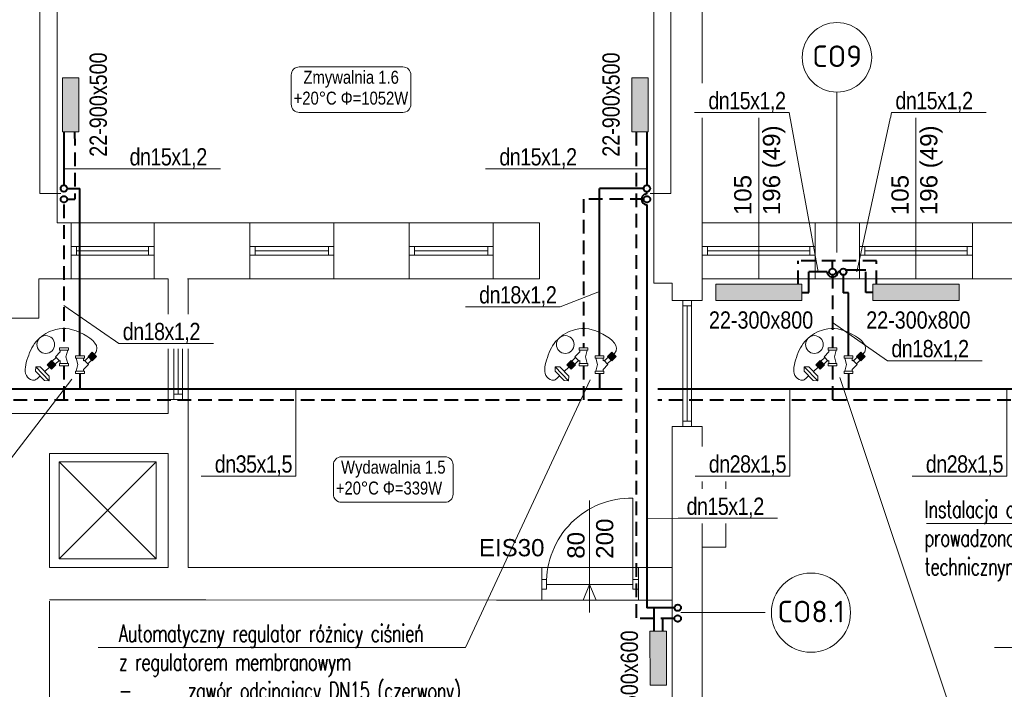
# Model space of a CAD drawing. Header units: millimetres. Extents: x -2390 to 43572, y -15084 to -12114.
# Tile 33 of 52: x 25419 to 26333, y -13208 to -12587. Entities that reach past the tile are written whole.
import ezdxf
from ezdxf import colors
from ezdxf.entities.mleader import LeaderData, LeaderLine
from ezdxf.enums import TextEntityAlignment as Align
from ezdxf.math import Vec2, Vec3

# ---------------------------------------------------------------- set-up
doc = ezdxf.new("R2010")
doc.units = ezdxf.units.MM
doc.linetypes.add('DASHED', pattern=[1.905, 1.27, -0.635])
for name, color, linetype, lineweight in [('@ grzejniki', 7, 'Continuous', 30), ('@ opis C..O.', 7, 'Continuous', 18), ('IS-Działka (powrotna)', 5, 'DASHED', 40), ('IS-Działka (zasilająca)', 1, 'Continuous', 40), ('IS-Grzejnik', 7, 'Continuous', 5), ('IS-Grzejnik_etykieta', 7, 'Continuous', 5), ('IS-opis', 7, 'Continuous', 25), ('opisy', 5, 'Continuous', 5), ('stolarka', 3, 'Continuous', 9), ('wymiary', 6, 'Continuous', 5), ('zawory', 7, 'Continuous', 18), ('ściany nośne', 1, 'Continuous', 25)]:
    doc.layers.add(name, color=color, linetype=linetype, lineweight=lineweight)
doc.layers.add('IS-Room (Automatic)', color=7, linetype='Continuous', lineweight=5, true_color=0x000000)
doc.styles.add('Arial_Narrow_____', font='ARIALN.TTF')
doc.styles.add('ROMANS', font='romans.shx', dxfattribs={"height": 1})
doc.styles.add('SIMPLEX', font='simplex.shx', dxfattribs={"width": 0.75})
doc.styles.get("Standard").update_dxf_attribs({"font": 'arial.ttf'})
doc.styles.add('TABELKA', font='romans.shx', dxfattribs={"width": 0.9})

# ---------------------------------------------------------------- blocks, each defined once
blk = doc.blocks.new('A$C19E64F29')
at = {"layer": 'zawory'}
for p, q in [((-15.45, -0.73), (-11.49, 3.28)), ((-10.4, -3.58), (-14.35, 0.37)), ((-10.4, -3.58), (-14.35, 0.37)), ((-9.85, -3.03), (-13.81, 0.92)), ((-9.85, -3.04), (-13.8, 0.92)), ((-9.3, -2.49), (-13.26, 1.47)), ((-9.3, -2.49), (-13.26, 1.46)), ((-8.76, -1.95), (-12.72, 2.01)), ((-8.76, -1.95), (-12.72, 2.01)), ((-8.22, -1.4), (-12.17, 2.56)), ((-7.53, -0.68), (-11.49, 3.28)), ((4.11, -2.17), (4.11, 0)), ((-11.48, -4.68), (-15.44, -0.72)), ((-10.94, -4.13), (-14.9, -0.17)), ((-11.49, -4.69), (-7.53, -0.68)), ((-10.94, -4.13), (-10.94, -4.13)), ((-7.28, -7.65), (-10.87, -4.06)), ((-4.53, -4.87), (-8.12, -1.28)), ((-7.9, -8.28), (-3.94, -4.27)), ((-3.45, -12.71), (-7.89, -8.27)), ((4.11, -2.17), (-4.11, -2.17)), ((-3.45, -4.76), (-3.94, -4.27)), ((-3.45, -2.17), (-3.45, -4.76)), ((1.9, -8.21), (3.52, -2.17)), ((3.52, -14.25), (1.9, -8.21)), ((4.11, -14.25), (-4.11, -14.25)), ((-3.45, -12.71), (-3.45, -14.25)), ((4.11, -16.42), (4.11, -14.25))]:
    blk.add_line(p, q, dxfattribs=at)
for points in [[(-4.11, -2.17), (-4.11, 0), (4.11, 0)], [(4.11, -16.42), (-4.11, -16.42), (-4.11, -14.25)]]:
    blk.add_lwpolyline(points, dxfattribs=at)
blk = doc.blocks.new('A$C419A285A')
at = {"layer": '@ grzejniki', "lineweight": 0}
for p, q in [((-134.6, -10.2), (-104.6, 19.8)), ((-104.6, 19.8), (15.4, 19.8)), ((-44.6, 19.8), (-44.6, 58.4)), ((15.4, 19.8), (45.4, -10.2)), ((-104.6, -40.2), (-134.6, -10.2)), ((-134.6, -10.2), (45.4, -10.2)), ((15.4, -40.2), (-104.6, -40.2)), ((-44.6, -100.2), (-44.6, -40.2)), ((45.4, -10.2), (15.4, -40.2))]:
    blk.add_line(p, q, dxfattribs=at)
blk = doc.blocks.new('A$C3D8D556D')
at = {"layer": '@ grzejniki', "lineweight": 0}
blk.add_circle((29.46, 37.85), 8.23, dxfattribs=at)
blk.add_spline([(-2.41, 45.93), (-3.69, 48.63), (-0.85, 54.75), (14.8, 55.29), (32.11, 46.8), (42.61, 31.3), (40.72, 6.13), (23.48, -9.25), (20.39, -7.35)], degree=3, dxfattribs=at)
at = {"layer": '@ grzejniki', "lineweight": 0, "xscale": -0.1, "yscale": 0.1, "zscale": 0.1, "rotation": 43.66614677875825}
blk.add_blockref('A$C419A285A', (-1.6, 38.63), dxfattribs=at)
at = {"layer": '@ grzejniki', "xscale": -1}
for p, rotation in [((9.82, 20.98), 90), ((19.11, 6.12), 270.0000000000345)]:
    blk.add_blockref('A$C19E64F29', p, dxfattribs=dict(at, rotation=rotation))
blk = doc.blocks.new('_None')

msp = doc.modelspace()

# ---------------------------------------------------------------- hatches: boundary and pattern name
at = {"layer": 'IS-Grzejnik', "transparency": 33554687, "extrusion": (0, 0, -1)}
for points in [[(-25473.8, -12640.78), (-25473.81, -12690.78), (-25458.63, -12690.79), (-25458.62, -12640.79)], [(-26002.35, -12640.78), (-26002.36, -12690.78), (-25987.18, -12690.79), (-25987.17, -12640.79)], [(-26145.16, -12847.32), (-26065.16, -12847.34), (-26065.15, -12832.16), (-26145.15, -12832.14)], [(-26291.16, -12847.32), (-26211.16, -12847.34), (-26211.15, -12832.16), (-26291.15, -12832.14)], [(-26019.35, -13154.03), (-26019.36, -13204.03), (-26004.18, -13204.04), (-26004.17, -13154.04)]]:
    msp.add_hatch(color=256, dxfattribs=at).paths.add_polyline_path(points)

# ---------------------------------------------------------------- linework, layer by layer
at = {"layer": '@ opis C..O.', "lineweight": 5}
msp.add_line((25274.74, -13169.29), (25467.4, -12920.25), dxfattribs=at)
at = {"layer": 'IS-Działka (powrotna)', "ltscale": 10}
for p, q in [((25469.97, -12690.79), (25470.01, -12753.39)), ((25462.99, -12753.39), (25470.01, -12753.39)), ((25998.32, -12753.39), (25942.39, -12753.39)), ((25942.39, -12753.39), (25942.39, -12891.32)), ((25459.99, -12758.22), (25459.99, -12891.32)), ((26214.52, -12810.55), (26141.79, -12810.54)), ((26141.79, -12832.15), (26141.79, -12810.54)), ((26173.65, -12817.59), (26173.65, -12810.55)), ((26214.52, -12832.18), (26214.52, -12810.55)), ((25459.99, -12907.74), (25459.99, -12939.62)), ((25942.39, -12907.74), (25942.39, -12939.62)), ((26173.65, -12907.74), (26173.65, -12939.62)), ((25978.33, -12939.62), (23469.26, -12939.63)), ((27786.87, -12939.62), (26011.58, -12939.62)), ((26016.04, -13154.04), (26016.04, -13142.29))]:
    msp.add_line(p, q, dxfattribs=at)
at = {"layer": 'IS-Działka (powrotna)', "ltscale": 80}
for centre in [(25459.99, -12753.39), (26001.32, -12753.39), (26173.65, -12820.59), (26029.9, -13142.29)]:
    msp.add_circle(centre, 3, dxfattribs=at)
at = {"layer": 'IS-Działka (zasilająca)'}
for p, q in [((25459.97, -12690.79), (25459.99, -12740.39)), ((26001.34, -12690.79), (26001.32, -12740.39)), ((25462.99, -12743.39), (25474.85, -12743.39)), ((25474.85, -12898.45), (25474.85, -12743.39)), ((25957.25, -12898.45), (25957.25, -12743.39)), ((25998.32, -12743.39), (25957.25, -12743.39)), ((26001.32, -12748.39), (26001.32, -12746.39)), ((26168.65, -12820.59), (26151.79, -12820.59)), ((26151.79, -12839.73), (26151.79, -12820.59)), ((26180.65, -12820.59), (26178.65, -12820.59)), ((26183.65, -12823.59), (26183.65, -12840.14)), ((26204.52, -12819.14), (26186.65, -12819.15)), ((26204.52, -12839.73), (26204.52, -12820.59)), ((26145.16, -12839.73), (26151.79, -12839.73)), ((26188.52, -12840.14), (26183.65, -12840.14)), ((26188.52, -12898.45), (26188.52, -12840.14)), ((26211.16, -12839.73), (26204.52, -12839.73)), ((25474.85, -12914.87), (25474.85, -12929.62)), ((25957.25, -12914.87), (25957.25, -12929.62)), ((26188.52, -12914.87), (26188.52, -12929.62)), ((25978.33, -12929.6), (23479.31, -12929.58)), ((27811.23, -12929.62), (26011.58, -12929.61)), ((26008.04, -13154.04), (26008.04, -13132.29))]:
    msp.add_line(p, q, dxfattribs=at)
for centre in [(25459.99, -12743.39), (26001.32, -12743.39), (26183.65, -12820.59), (26029.9, -13132.29)]:
    msp.add_circle(centre, 3, dxfattribs=at)
for centre, start, end in [((26001.32, -12753.39), 89.99918, 270.00134), ((26173.65, -12820.59), 179.99918, 0.00134)]:
    msp.add_arc(centre, 5, start, end, dxfattribs=at)
at = {"layer": 'IS-Grzejnik', "extrusion": (0, 0, -1)}
for points in [[(-25473.8, -12640.78), (-25473.83, -12690.78), (-25458.65, -12690.79), (-25458.62, -12640.79)], [(-26002.35, -12640.78), (-26002.38, -12690.78), (-25987.2, -12690.79), (-25987.17, -12640.79)], [(-26145.16, -12847.32), (-26065.16, -12847.36), (-26065.15, -12832.18), (-26145.15, -12832.14)], [(-26291.16, -12847.32), (-26211.16, -12847.36), (-26211.15, -12832.18), (-26291.15, -12832.14)], [(-26019.35, -13154.03), (-26019.38, -13204.03), (-26004.2, -13204.04), (-26004.17, -13154.04)]]:
    msp.add_lwpolyline(points, close=True, dxfattribs=at)
at = {"layer": 'IS-Room (Automatic)'}
for points in [[(25678.52, -12672.74), (25774.71, -12672.74, 0.414214), (25782.21, -12665.24), (25782.21, -12638.06, 0.414214), (25774.71, -12630.56), (25678.52, -12630.56, 0.414214), (25671.02, -12638.06), (25671.02, -12665.24, 0.414214)], [(25717.67, -13034.47), (25813.86, -13034.47, 0.414214), (25821.36, -13026.97), (25821.36, -12999.8, 0.414214), (25813.86, -12992.3), (25717.67, -12992.3, 0.414214), (25710.17, -12999.8), (25710.17, -13026.97, 0.414214)]]:
    msp.add_lwpolyline(points, format="xyb", close=True, dxfattribs=at)
at = {"layer": 'opisy', "color": 252, "lineweight": 0}
for p, q in [((26105.15, -12827.16), (26105.15, -12662.58)), ((26251.15, -12827.16), (26251.15, -12662.58)), ((25948.15, -13136.61), (25948.15, -13032.89)), ((25948.15, -13110.61), (25942.03, -13125.13)), ((25954.28, -13125.13), (25948.15, -13110.61)), ((25937.55, -13125.13), (25949.8, -13125.13))]:
    msp.add_line(p, q, dxfattribs=at)
at = {"layer": 'stolarka', "color": 252, "lineweight": 0}
for p, q in [((25466.65, -12797.16), (25471.65, -12797.16)), ((25471.65, -12797.16), (25471.65, -12805.16)), ((25471.65, -12797.16), (25538.65, -12797.16)), ((25543.65, -12797.16), (25538.65, -12797.16)), ((25538.65, -12797.16), (25538.65, -12805.16)), ((25632.65, -12797.16), (25637.65, -12797.16)), ((25637.65, -12797.16), (25637.65, -12805.16)), ((25637.65, -12797.16), (25705.65, -12797.16)), ((25710.65, -12797.16), (25705.65, -12797.16)), ((25705.65, -12797.16), (25705.65, -12805.16)), ((25780.65, -12797.16), (25785.65, -12797.16)), ((25785.65, -12797.16), (25785.65, -12805.16)), ((25785.65, -12797.16), (25853.65, -12797.16)), ((25858.65, -12797.16), (25853.65, -12797.16)), ((25853.65, -12797.16), (25853.65, -12805.16)), ((26052.65, -12797.16), (26057.65, -12797.16)), ((26057.65, -12797.16), (26057.65, -12805.16)), ((26057.65, -12797.16), (26152.65, -12797.16)), ((26157.65, -12797.16), (26152.65, -12797.16)), ((26152.65, -12797.16), (26152.65, -12805.16)), ((26198.65, -12797.16), (26203.65, -12797.16)), ((26203.65, -12797.16), (26203.65, -12805.16)), ((26203.65, -12797.16), (26298.65, -12797.16)), ((26303.65, -12797.16), (26298.65, -12797.16)), ((26298.65, -12797.16), (26298.65, -12805.16)), ((25471.65, -12805.16), (25466.65, -12805.16)), ((25471.65, -12801.16), (25538.65, -12801.16)), ((25471.65, -12805.16), (25538.65, -12805.16)), ((25538.65, -12805.16), (25543.65, -12805.16)), ((25637.65, -12805.16), (25632.65, -12805.16)), ((25637.65, -12801.16), (25705.65, -12801.16)), ((25637.65, -12805.16), (25705.65, -12805.16)), ((25705.65, -12805.16), (25710.65, -12805.16)), ((25785.65, -12805.16), (25780.65, -12805.16)), ((25785.65, -12801.16), (25853.65, -12801.16)), ((25785.65, -12805.16), (25853.65, -12805.16)), ((25853.65, -12805.16), (25858.65, -12805.16)), ((26057.65, -12805.16), (26052.65, -12805.16)), ((26057.65, -12801.16), (26152.65, -12801.16)), ((26057.65, -12805.16), (26152.65, -12805.16)), ((26152.65, -12805.16), (26157.65, -12805.16)), ((26203.65, -12805.16), (26198.65, -12805.16)), ((26203.65, -12801.16), (26298.65, -12801.16)), ((26203.65, -12805.16), (26298.65, -12805.16)), ((26298.65, -12805.16), (26303.65, -12805.16)), ((26034.65, -12847.16), (26034.65, -12852.16)), ((26034.65, -12852.16), (26042.65, -12852.16)), ((26034.65, -12959.16), (26034.65, -12852.16)), ((26038.65, -12959.16), (26038.65, -12852.16)), ((26042.65, -12852.16), (26042.65, -12847.16)), ((26042.65, -12959.16), (26042.65, -12852.16)), ((25562.02, -12867.16), (25562.02, -12862.16)), ((25570.02, -12862.16), (25570.02, -12867.16)), ((25570.02, -12867.16), (25562.02, -12867.16)), ((25562.02, -12867.16), (25562.02, -12934.16)), ((25566.02, -12867.16), (25566.02, -12934.16)), ((25570.02, -12867.16), (25570.02, -12934.16)), ((25570.02, -12934.16), (25562.02, -12934.16)), ((25562.02, -12934.16), (25562.02, -12939.16)), ((25570.02, -12939.16), (25570.02, -12934.16)), ((26034.65, -12964.16), (26034.65, -12959.16)), ((26034.65, -12959.16), (26042.65, -12959.16)), ((26042.65, -12959.16), (26042.65, -12964.16)), ((25988.15, -13110.61), (25988.15, -13030.61)), ((25908.15, -13106.11), (25903.65, -13106.11)), ((25908.15, -13106.11), (25908.15, -13115.11)), ((25988.15, -13106.11), (25988.15, -13115.11)), ((25988.15, -13106.11), (25993.65, -13106.11)), ((25908.15, -13115.11), (25903.65, -13115.11)), ((25988.15, -13110.61), (25908.15, -13110.61)), ((25988.15, -13115.11), (25993.65, -13115.11))]:
    msp.add_line(p, q, dxfattribs=at)
msp.add_lwpolyline([(25988.15, -13030.61, 0.425735), (25908.15, -13110.61)], format="xyb", dxfattribs=at)
at = {"layer": 'wymiary', "color": 0}
for p, q in [((25437.75, -12453.55), (25437.75, -12747.95)), ((26023.56, -12453.55), (26023.56, -12747.95)), ((26177.75, -12653.95), (26177.75, -12802.75)), ((25457.12, -12747.95), (25437.75, -12747.95)), ((26004.19, -12747.95), (26023.56, -12747.95)), ((26032.78, -13136.85), (26116.93, -13136.85))]:
    msp.add_line(p, q, dxfattribs=at)
at = {"layer": 'ściany nośne', "color": 252, "lineweight": 0}
for p, q in [((26052.65, -12775.16), (26052.65, -12533.16)), ((25453.65, -12578.16), (25453.65, -12775.16)), ((26007.65, -12831.16), (26007.65, -12578.16)), ((25453.65, -12775.16), (25466.65, -12775.16)), ((25466.65, -12775.16), (25543.65, -12775.16)), ((25466.65, -12827.16), (25466.65, -12775.16)), ((25543.65, -12775.16), (25543.65, -12827.16)), ((25543.65, -12775.16), (25574.65, -12775.16)), ((25574.65, -12775.16), (25632.65, -12775.16)), ((25632.65, -12775.16), (25710.65, -12775.16)), ((25632.65, -12775.16), (25632.65, -12827.16)), ((25710.65, -12775.16), (25780.65, -12775.16)), ((25710.65, -12827.16), (25710.65, -12775.16)), ((25780.65, -12775.16), (25858.65, -12775.16)), ((25780.65, -12827.16), (25780.65, -12775.16)), ((25858.65, -12775.16), (25901.65, -12775.16)), ((25858.65, -12827.16), (25858.65, -12775.16)), ((25901.65, -12775.16), (25901.65, -12827.16)), ((26052.65, -12775.16), (26510.65, -12775.16)), ((26052.65, -12827.16), (26052.65, -12775.16)), ((26157.65, -12827.16), (26157.65, -12775.16)), ((26198.65, -12827.16), (26198.65, -12775.16)), ((26303.65, -12827.16), (26303.65, -12775.16)), ((25436.65, -12827.16), (25466.65, -12827.16)), ((25436.65, -12827.16), (25436.65, -12863.53)), ((25543.65, -12827.16), (25466.65, -12827.16)), ((25543.65, -12827.16), (25556.65, -12827.16)), ((25556.65, -12827.16), (25556.65, -12862.16)), ((25574.65, -12827.16), (25632.65, -12827.16)), ((25575.39, -12827.16), (25575.39, -13095.11)), ((25632.65, -12827.16), (25710.65, -12827.16)), ((25780.65, -12827.16), (25710.65, -12827.16)), ((25858.65, -12827.16), (25780.65, -12827.16)), ((25901.65, -12827.16), (25858.65, -12827.16)), ((26024.65, -12831.16), (26007.65, -12831.16)), ((26024.65, -12847.16), (26024.65, -12831.16)), ((26510.65, -12827.16), (26052.65, -12827.16)), ((26052.65, -12827.16), (26052.65, -12847.16)), ((26052.65, -12847.16), (26024.65, -12847.16)), ((25556.65, -12862.16), (25556.65, -12952.16)), ((25575.39, -12862.16), (25556.65, -12862.16)), ((25409.65, -12863.53), (25436.65, -12863.53)), ((25575.39, -12939.16), (25556.65, -12939.16)), ((25543.65, -12952.16), (25409.65, -12952.16)), ((25556.65, -12952.16), (25543.65, -12952.16)), ((26052.65, -12964.16), (26024.65, -12964.16)), ((26024.65, -12964.16), (26024.65, -13397.11)), ((26052.65, -12964.16), (26052.65, -13012.16)), ((25446.66, -13095.11), (25446.66, -12989.16)), ((25446.66, -12989.16), (25556.65, -12989.16)), ((25556.65, -12989.16), (25556.65, -13095.11)), ((25455.5, -12997.05), (25455.5, -13087.05)), ((25545.5, -12997.05), (25455.5, -12997.05)), ((25455.5, -12997.05), (25545.5, -13087.05)), ((25455.5, -13087.05), (25545.5, -12997.05)), ((25545.5, -13087.05), (25545.5, -12997.05)), ((26052.65, -13012.16), (26052.65, -13397.16)), ((26074.65, -13012.16), (26052.65, -13012.16)), ((26074.65, -13076.16), (26074.65, -13012.16)), ((26074.65, -13076.16), (26052.65, -13076.16)), ((25455.5, -13087.05), (25545.5, -13087.05)), ((25446.66, -13095.11), (25556.65, -13095.11)), ((25575.39, -13095.11), (26024.65, -13095.11)), ((25903.65, -13125.13), (25903.65, -13095.11)), ((25993.65, -13095.11), (25993.65, -13125.13)), ((25591.66, -13125.11), (25446.66, -13125.11)), ((25446.66, -13397.11), (25446.66, -13126.11)), ((25591.66, -13125.11), (25861.66, -13125.13)), ((25861.66, -13125.13), (26024.65, -13125.13))]:
    msp.add_line(p, q, dxfattribs=at)
at = {"layer": 'ściany nośne'}
for p, q in [((25459.99, -12743.39), (25459.99, -12743.39)), ((26001.32, -12743.39), (26001.32, -12743.39)), ((26183.65, -12820.59), (26183.65, -12820.59)), ((26029.9, -13132.29), (26029.91, -13132.29))]:
    msp.add_line(p, q, dxfattribs=at)

# ---------------------------------------------------------------- block references
at = {"layer": 'ściany nośne', "rotation": 90}
for p in [(25480.97, -12917.56), (25963.37, -12917.56)]:
    msp.add_blockref('A$C3D8D556D', p, dxfattribs=at)

# ---------------------------------------------------------------- texts
at = {"layer": 'IS-Grzejnik_etykieta', "insert": (26145.42, -12610.67), "char_height": 20, "width": 65.0151, "attachment_point": 1, "style": 'Arial_Narrow_____', "bg_fill": 2}
msp.add_mtext('\\pxqc;{\\fISOCPEUR|b0|i0|c238|p34;CO9}', dxfattribs=at)
at = {"layer": 'IS-Room (Automatic)', "style": 'Arial_Narrow_____'}
for s, p in [('Zmywalnia 1.6', (25726.7, -12649.77)), ('Wydawalnia 1.5', (25765.84, -13011.51))]:
    msp.add_text(s, height=12, dxfattribs=at).set_placement(p, align=Align.BOTTOM_CENTER)
for p in [(25713.26, -12653.52), (25752.41, -13015.26)]:
    msp.add_text('+20°C', height=12, dxfattribs=at).set_placement(p, align=Align.TOP_RIGHT)
for s, p in [('Φ=1052W', (25717.01, -12653.52)), ('Φ=339W', (25756.16, -13015.26))]:
    msp.add_text(s, height=12, dxfattribs=at).set_placement(p, align=Align.TOP_LEFT)
at = {"layer": 'opisy', "color": 252, "lineweight": 0, "char_height": 16, "attachment_point": 1, "rotation": 90}
for s, insert, width in [('105\\P196 (49)', (26082.32, -12768.09), 104.9128), ('105\\P196 (49)', (26228.32, -12768.09), 104.9128), ('80\\P200', (25927.43, -13086.85), 6.6981)]:
    msp.add_mtext(s, dxfattribs=dict(at, insert=insert, width=width))
at = {"layer": 'opisy', "color": 252, "lineweight": 0, "insert": (25845.31, -13068.58), "char_height": 16, "width": 104.9128, "attachment_point": 1}
msp.add_mtext('EIS30', dxfattribs=at)

# ---------------------------------------------------------------- leaders
at = {"layer": '@ opis C..O.'}
ml = msp.add_multileader_mtext('Standard', dxfattribs=at)
ml.set_content('{\\Fsimplex|c238;\\W0.7;\\T0.95;Automatyczny regulator różnicy ciśnień \\Pz regulatorem membranowym \\P\\pxi-2,l2,t4;\\A1;-^Izawór odcinający DN15\\A0; (czerwony) \\P-^Izawór regulacyjny \\A1;DN15\\A0; (niebieski\\A1;)}', color=256, style='ROMANS')
ml.set_leader_properties(color=256, linetype='ByLayer', lineweight=5)
ml.set_arrow_properties(name='NONE')
ml.build(insert=Vec2(0, 0))
ml.multileader.update_dxf_attribs({"text_left_attachment_type": 6, "text_right_attachment_type": 6, "dogleg_length": 0, "arrow_head_size": 0})
ctx = ml.context
ctx.base_point, ctx.char_height, ctx.arrow_head_size, ctx.plane_origin = Vec3(25508.99, -13169.29), 16, 0, Vec3(26742.02, -13726.38)
ctx.left_attachment, ctx.right_attachment = 6, 6
notes = []
notes.append((ctx, [(1, (1, 1, 0), (25832.99, -13169.29), (-1, 0), 0, [(0, [(25948.51, -12921.01)], 0, [])])]))
ctx.mtext.insert, ctx.mtext.width, ctx.mtext.line_spacing_style, ctx.mtext.flow_direction = Vec3(25510.99, -13147.95), 335.7149, 2, 5
ml = msp.add_multileader_mtext('Standard', dxfattribs=at)
ml.set_content('{\\Fsimplex|c238;\\W0.7;\\T0.95;Automatyczny regulator różnicy ciśnień \\Pz regulatorem membranowym \\P\\pxi-2,l2,t4;\\A1;-^Izawór odcinający DN15\\A0; (czerwony) \\P-^Izawór regulacyjny \\A1;DN15\\A0; (niebieski\\A1;)}', color=256, style='ROMANS')
ml.set_leader_properties(color=256, linetype='ByLayer', lineweight=5)
ml.set_arrow_properties(name='NONE')
ml.build(insert=Vec2(0, 0))
ml.multileader.update_dxf_attribs({"text_left_attachment_type": 6, "text_right_attachment_type": 6, "dogleg_length": 0, "arrow_head_size": 0})
ctx = ml.context
ctx.base_point, ctx.char_height, ctx.arrow_head_size, ctx.plane_origin = Vec3(26341.16, -13169.28), 16, 0, Vec3(27625.92, -13726.38)
ctx.left_attachment, ctx.right_attachment = 6, 6
notes.append((ctx, [(1, (1, 1, 0), (26665.16, -13169.28), (-1, 0), 0, [(0, [(26790.05, -12921.01)], 0, [])])]))
ctx.mtext.insert, ctx.mtext.width, ctx.mtext.line_spacing_style, ctx.mtext.flow_direction = Vec3(26343.16, -13147.95), 335.7149, 2, 5
at = {"layer": 'IS-opis', "color": 7}
ml = msp.add_multileader_mtext('Standard', dxfattribs=at)
ml.set_content('{\\fArial Narrow|b0|i0|c238|p34;\\W1;\\T0.95;\\C256;dn18x1,2}', color=7, style='TABELKA')
ml.set_leader_properties(color=256, linetype='ByLayer', lineweight=5)
ml.set_arrow_properties(name='NONE')
ml.build(insert=Vec2(0, 0))
ml.multileader.update_dxf_attribs({"has_dogleg": 0, "text_left_attachment_type": 6, "text_right_attachment_type": 6, "dogleg_length": 0, "arrow_head_size": 0})
ctx = ml.context
ctx.base_point, ctx.char_height, ctx.arrow_head_size, ctx.landing_gap_size, ctx.plane_origin, ctx.plane_y_axis = Vec3(25842.02, -12853.22), 16, 0, 4, Vec3(22554.13, -13470.33), Vec3(0, 1, 0)
ctx.left_attachment, ctx.right_attachment, ctx.text_align_type = 6, 6, 1
notes.append((ctx, [(0, (1, 1, 0), (25920.64, -12853.22), (-1, 0), 0, [(0, [(25957.25, -12839.07)], 0, [])])]))
ctx.mtext.insert, ctx.mtext.alignment, ctx.mtext.line_spacing_style, ctx.mtext.flow_direction = Vec3(25881.33, -12834.02), 2, 2, 5
ml = msp.add_multileader_mtext('Standard', dxfattribs=at)
ml.set_content('{\\fArial Narrow|b0|i0|c238|p34;\\W1;\\T0.95;\\C256;dn35x1,5}', color=7, style='TABELKA')
ml.set_leader_properties(color=256, linetype='ByLayer', lineweight=5)
ml.set_arrow_properties(name='NONE')
ml.build(insert=Vec2(0, 0))
ml.multileader.update_dxf_attribs({"has_dogleg": 0, "text_left_attachment_type": 6, "text_right_attachment_type": 6, "dogleg_length": 0, "arrow_head_size": 0})
ctx = ml.context
ctx.base_point, ctx.char_height, ctx.arrow_head_size, ctx.landing_gap_size, ctx.plane_origin, ctx.plane_y_axis = Vec3(25596.48, -13010.13), 16, 0, 4, Vec3(22308.59, -13627.24), Vec3(0, 1, 0)
ctx.left_attachment, ctx.right_attachment, ctx.text_align_type = 6, 6, 1
notes.append((ctx, [(0, (1, 1, 0), (25675.31, -13010.13), (-1, 0), 0, [(0, [(25675.31, -12929.62)], 0, [])])]))
ctx.mtext.insert, ctx.mtext.alignment, ctx.mtext.line_spacing_style, ctx.mtext.flow_direction = Vec3(25635.9, -12990.93), 2, 2, 5
ml = msp.add_multileader_mtext('Standard', dxfattribs=at)
ml.set_content('{\\fArial Narrow|b0|i0|c238|p34;\\W1;\\T0.95;\\C256;dn28x1,5}', color=7, style='TABELKA')
ml.set_leader_properties(color=256, linetype='ByLayer', lineweight=5)
ml.set_arrow_properties(name='NONE')
ml.build(insert=Vec2(0, 0))
ml.multileader.update_dxf_attribs({"has_dogleg": 0, "text_left_attachment_type": 6, "text_right_attachment_type": 6, "dogleg_length": 0, "arrow_head_size": 0})
ctx = ml.context
ctx.base_point, ctx.char_height, ctx.arrow_head_size, ctx.landing_gap_size, ctx.plane_origin, ctx.plane_y_axis = Vec3(26256.69, -13010.13), 16, 0, 4, Vec3(22968.81, -13627.24), Vec3(0, 1, 0)
ctx.left_attachment, ctx.right_attachment, ctx.text_align_type = 6, 6, 1
notes.append((ctx, [(0, (1, 1, 0), (26335.52, -13010.13), (-1, 0), 0, [(0, [(26335.52, -12929.62)], 0, [])])]))
ctx.mtext.insert, ctx.mtext.alignment, ctx.mtext.line_spacing_style, ctx.mtext.flow_direction = Vec3(26296.11, -12990.93), 2, 2, 5
at = {"layer": 'IS-opis', "transparency": 33554687}
ml = msp.add_multileader_mtext('Standard', dxfattribs=at)
ml.set_content('{\\W0.7;\\T0.95;\\C256;Instalacja centralnego ogrzewania  \\Pprowadzona w kanale \\Ptechnicznym pod posadzką}', color=252, style='SIMPLEX')
ml.set_leader_properties(color=256, linetype='ByLayer', lineweight=5)
ml.set_arrow_properties(name='NONE')
ml.build(insert=Vec2(0, 0))
ml.multileader.update_dxf_attribs({"text_left_attachment_type": 6, "text_right_attachment_type": 6, "dogleg_length": 0, "arrow_head_size": 0})
ctx = ml.context
ctx.base_point, ctx.char_height, ctx.arrow_head_size, ctx.plane_origin = Vec3(26257.13, -13054.14), 16, 0, Vec3(17233.71, -13019.68)
ctx.left_attachment, ctx.right_attachment = 6, 6
notes.append((ctx, [(1, (1, 1, 0), (26534.54, -13054.14), (-1, 0), 0, [(0, [(26562.62, -12929.62)], 0, [])])]))
ctx.mtext.insert, ctx.mtext.width, ctx.mtext.defined_height, ctx.mtext.line_spacing_style, ctx.mtext.flow_direction = Vec3(26259.13, -13032.8), 316.1652, 16.24, 2, 5
for ctx, leaders in notes:
    for number, flags, end, landing, length, lines in leaders:
        leader = LeaderData()
        leader.index, (leader.has_last_leader_line, leader.has_dogleg_vector, leader.attachment_direction) = number, flags
        leader.last_leader_point, leader.dogleg_vector, leader.dogleg_length = Vec3(end), Vec3(landing), length
        for number, points, colour, breaks in lines:
            line = LeaderLine()
            line.index, line.vertices, line.color, line.breaks = number, Vec3.list(points), colors.encode_raw_color(colour), breaks
            leader.lines.append(line)
        ctx.leaders.append(leader)

# ---------------------------------------------------------------- next in the draw order: linework, layer by layer
at = {"layer": 'wymiary', "color": 0}
msp.add_circle((26177.75, -12621.69), 32.26, dxfattribs=at)

# ---------------------------------------------------------------- next in the draw order: texts
at = {"layer": 'IS-Grzejnik_etykieta', "lineweight": 0, "char_height": 16, "attachment_point": 1, "rotation": 90, "bg_fill": 2}
for s, insert in [('{\\fArial Narrow|b0|i0|c238|p34;22-900x500}', (25483.85, -12713.93)), ('{\\fArial Narrow|b0|i0|c238|p34;22-900x500}', (25959.98, -12713.93)), ('{\\fArial Narrow|b0|i0|c238|p34;22-500x600}', (25976.98, -13250.14))]:
    msp.add_mtext_dynamic_manual_height_columns(s, width=61.0819, gutter_width=299.56, heights=[0], dxfattribs=dict(at, insert=insert))
at = {"layer": 'IS-Grzejnik_etykieta', "lineweight": 0, "char_height": 16, "attachment_point": 1, "bg_fill": 2}
for insert in [(26058.92, -12857.37), (26204.92, -12857.37)]:
    msp.add_mtext_dynamic_manual_height_columns('{\\fArial Narrow|b0|i0|c238|p34;22-300x800}', width=61.0819, gutter_width=299.56, heights=[0], dxfattribs=dict(at, insert=insert))
at = {"layer": 'IS-Grzejnik_etykieta', "insert": (26121.3, -13125.83), "char_height": 20, "width": 65.0151, "attachment_point": 1, "style": 'Arial_Narrow_____', "bg_fill": 2}
msp.add_mtext('\\pxqc;{\\fISOCPEUR|b0|i0|c238|p34;CO8.1}', dxfattribs=at)

# ---------------------------------------------------------------- next in the draw order: leaders
at = {"layer": 'IS-opis', "color": 7}
ml = msp.add_multileader_mtext('Standard', dxfattribs=at)
ml.set_content('{\\fArial Narrow|b0|i0|c238|p34;\\W1;\\T0.95;\\C256;dn18x1,2}', color=7, style='TABELKA')
ml.set_leader_properties(color=256, linetype='ByLayer', lineweight=5)
ml.set_arrow_properties(name='NONE')
ml.build(insert=Vec2(0, 0))
ml.multileader.update_dxf_attribs({"has_dogleg": 0, "text_left_attachment_type": 6, "text_right_attachment_type": 6, "dogleg_length": 0, "arrow_head_size": 0})
ctx = ml.context
ctx.base_point, ctx.char_height, ctx.arrow_head_size, ctx.landing_gap_size, ctx.plane_origin, ctx.plane_y_axis = Vec3(25511.13, -12887.18), 16, 0, 4, Vec3(22223.24, -13504.28), Vec3(0, 1, 0)
ctx.left_attachment, ctx.right_attachment, ctx.text_align_type = 6, 6, 1
notes = []
notes.append((ctx, [(1, (1, 1, 0), (25511.13, -12887.18), (1, 0), 0, [(0, [(25459.99, -12851.88)], 0, [])])]))
ctx.mtext.insert, ctx.mtext.alignment, ctx.mtext.line_spacing_style, ctx.mtext.flow_direction = Vec3(25550.44, -12867.98), 2, 2, 5
ctx.mtext.has_bg_fill, ctx.mtext.bg_color, ctx.mtext.bg_scale_factor, ctx.mtext.bg_transparency, ctx.mtext.use_window_bg_color = 1, -1027028792, 1.5, 0, 1
for ctx, leaders in notes:
    for number, flags, end, landing, length, lines in leaders:
        leader = LeaderData()
        leader.index, (leader.has_last_leader_line, leader.has_dogleg_vector, leader.attachment_direction) = number, flags
        leader.last_leader_point, leader.dogleg_vector, leader.dogleg_length = Vec3(end), Vec3(landing), length
        for number, points, colour, breaks in lines:
            line = LeaderLine()
            line.index, line.vertices, line.color, line.breaks = number, Vec3.list(points), colors.encode_raw_color(colour), breaks
            leader.lines.append(line)
        ctx.leaders.append(leader)

# ---------------------------------------------------------------- next in the draw order: linework, layer by layer
at = {"layer": 'IS-Działka (powrotna)', "ltscale": 10}
for p, q in [((25991.34, -12690.79), (25991.3, -13142.29)), ((26173.65, -12823.59), (26173.65, -12891.32)), ((26026.9, -13142.29), (25991.3, -13142.29))]:
    msp.add_line(p, q, dxfattribs=at)
at = {"layer": 'IS-Działka (zasilająca)'}
for p in [(26001.32, -12758.39), (26026.9, -13132.29)]:
    msp.add_line(p, (26001.32, -13132.29), dxfattribs=at)
at = {"layer": 'wymiary', "color": 0}
msp.add_circle((26153.64, -13136.85), 36.71, dxfattribs=at)

# ---------------------------------------------------------------- next in the draw order: block references
at = {"layer": 'ściany nośne', "rotation": 90}
msp.add_blockref('A$C3D8D556D', (26194.64, -12917.56), dxfattribs=at)

# ---------------------------------------------------------------- next in the draw order: leaders
at = {"layer": '@ opis C..O.'}
ml = msp.add_multileader_mtext('Standard', dxfattribs=at)
ml.set_content('{\\Fsimplex|c238;\\W0.7;\\T0.95;Automatyczny regulator różnicy ciśnień \\Pz regulatorem membranowym \\P\\pxi-2,l2,t4;\\A1;-^Izawór odcinający DN15\\A0; (czerwony) \\P-^Izawór regulacyjny \\A1;DN15\\A0; (niebieski\\A1;)}', color=256, style='ROMANS')
ml.set_leader_properties(color=256, linetype='ByLayer', lineweight=5)
ml.set_arrow_properties(name='NONE')
ml.build(insert=Vec2(0, 0))
ml.multileader.update_dxf_attribs({"text_left_attachment_type": 6, "text_right_attachment_type": 6, "dogleg_length": 0, "arrow_head_size": 0})
ctx = ml.context
ctx.base_point, ctx.char_height, ctx.arrow_head_size, ctx.plane_origin = Vec3(26302.35, -13283.65), 16, 0, Vec3(27587.1, -13840.74)
ctx.left_attachment, ctx.right_attachment = 6, 6
notes = []
notes.append((ctx, [(0, (1, 1, 0), (26302.35, -13283.65), (1, 0), 0, [(0, [(26180.45, -12918.67)], 0, [])])]))
ctx.mtext.insert, ctx.mtext.width, ctx.mtext.line_spacing_style, ctx.mtext.flow_direction = Vec3(26304.35, -13262.31), 335.7149, 2, 5
at = {"layer": 'IS-opis', "color": 7}
ml = msp.add_multileader_mtext('Standard', dxfattribs=at)
ml.set_content('{\\fArial Narrow|b0|i0|c238|p34;\\W1;\\T0.95;\\C256;dn15x1,2}', color=7, style='TABELKA')
ml.set_leader_properties(color=256, linetype='ByLayer', lineweight=5)
ml.set_arrow_properties(name='NONE')
ml.build(insert=Vec2(0, 0))
ml.multileader.update_dxf_attribs({"has_dogleg": 0, "text_left_attachment_type": 6, "text_right_attachment_type": 6, "dogleg_length": 0, "arrow_head_size": 0})
ctx = ml.context
ctx.base_point, ctx.char_height, ctx.arrow_head_size, ctx.landing_gap_size, ctx.plane_origin, ctx.plane_y_axis = Vec3(26054.86, -12672.97), 16, 0, 4, Vec3(22722.47, -13261.05), Vec3(0, 1, 0)
ctx.left_attachment, ctx.right_attachment, ctx.text_align_type = 6, 6, 1
notes.append((ctx, [(0, (1, 1, 0), (26133.49, -12672.97), (-1, 0), 0, [(0, [(26160.22, -12820.59)], 0, [])])]))
ctx.mtext.insert, ctx.mtext.alignment, ctx.mtext.line_spacing_style, ctx.mtext.flow_direction = Vec3(26094.18, -12653.77), 2, 2, 5
ctx.mtext.has_bg_fill, ctx.mtext.bg_color, ctx.mtext.bg_scale_factor, ctx.mtext.bg_transparency, ctx.mtext.use_window_bg_color = 1, -1027028792, 1.5, 0, 1
ml = msp.add_multileader_mtext('Standard', dxfattribs=at)
ml.set_content('{\\fArial Narrow|b0|i0|c238|p34;\\W1;\\T0.95;\\C256;dn15x1,2}', color=7, style='TABELKA')
ml.set_leader_properties(color=256, linetype='ByLayer', lineweight=5)
ml.set_arrow_properties(name='NONE')
ml.build(insert=Vec2(0, 0))
ml.multileader.update_dxf_attribs({"has_dogleg": 0, "text_left_attachment_type": 6, "text_right_attachment_type": 6, "dogleg_length": 0, "arrow_head_size": 0})
ctx = ml.context
ctx.base_point, ctx.char_height, ctx.arrow_head_size, ctx.landing_gap_size, ctx.plane_origin, ctx.plane_y_axis = Vec3(26228.55, -12672.97), 16, 0, 4, Vec3(22907.38, -13261.05), Vec3(0, 1, 0)
ctx.left_attachment, ctx.right_attachment, ctx.text_align_type = 6, 6, 1
notes.append((ctx, [(1, (1, 1, 0), (26228.55, -12672.97), (1, 0), 0, [(0, [(26196.24, -12820.59)], 0, [])])]))
ctx.mtext.insert, ctx.mtext.alignment, ctx.mtext.line_spacing_style, ctx.mtext.flow_direction = Vec3(26267.86, -12653.77), 2, 2, 5
ctx.mtext.has_bg_fill, ctx.mtext.bg_color, ctx.mtext.bg_scale_factor, ctx.mtext.bg_transparency, ctx.mtext.use_window_bg_color = 1, -1027028792, 1.5, 0, 1
ml = msp.add_multileader_mtext('Standard', dxfattribs=at)
ml.set_content('{\\fArial Narrow|b0|i0|c238|p34;\\W1;\\T0.95;\\C256;dn15x1,2}', color=7, style='TABELKA')
ml.set_leader_properties(color=256, linetype='ByLayer', lineweight=5)
ml.set_arrow_properties(name='NONE')
ml.build(insert=Vec2(0, 0))
ml.multileader.update_dxf_attribs({"has_dogleg": 0, "text_left_attachment_type": 6, "text_right_attachment_type": 6, "dogleg_length": 0, "arrow_head_size": 0})
ctx = ml.context
ctx.base_point, ctx.char_height, ctx.arrow_head_size, ctx.landing_gap_size, ctx.plane_origin, ctx.plane_y_axis = Vec3(25517.46, -12725.18), 16, 0, 4, Vec3(22229.37, -13342.29), Vec3(0, 1, 0)
ctx.left_attachment, ctx.right_attachment, ctx.text_align_type = 6, 6, 1
notes.append((ctx, [(1, (1, 1, 0), (25517.46, -12725.18), (1, 0), 0, [(0, [(25459.98, -12725.18)], 0, [])])]))
ctx.mtext.insert, ctx.mtext.alignment, ctx.mtext.line_spacing_style, ctx.mtext.flow_direction = Vec3(25556.77, -12705.98), 2, 2, 5
ml = msp.add_multileader_mtext('Standard', dxfattribs=at)
ml.set_content('{\\fArial Narrow|b0|i0|c238|p34;\\W1;\\T0.95;\\C256;dn15x1,2}', color=7, style='TABELKA')
ml.set_leader_properties(color=256, linetype='ByLayer', lineweight=5)
ml.set_arrow_properties(name='NONE')
ml.build(insert=Vec2(0, 0))
ml.multileader.update_dxf_attribs({"has_dogleg": 0, "text_left_attachment_type": 6, "text_right_attachment_type": 6, "dogleg_length": 0, "arrow_head_size": 0})
ctx = ml.context
ctx.base_point, ctx.char_height, ctx.arrow_head_size, ctx.landing_gap_size, ctx.plane_origin, ctx.plane_y_axis = Vec3(25860.81, -12725.18), 16, 0, 4, Vec3(22572.72, -13342.29), Vec3(0, 1, 0)
ctx.left_attachment, ctx.right_attachment, ctx.text_align_type = 6, 6, 1
notes.append((ctx, [(0, (1, 1, 0), (25939.43, -12725.18), (-1, 0), 0, [(0, [(26001.32, -12725.27)], 0, [])])]))
ctx.mtext.insert, ctx.mtext.alignment, ctx.mtext.line_spacing_style, ctx.mtext.flow_direction = Vec3(25900.12, -12705.98), 2, 2, 5
ml = msp.add_multileader_mtext('Standard', dxfattribs=at)
ml.set_content('{\\fArial Narrow|b0|i0|c238|p34;\\W1;\\T0.95;\\C256;dn18x1,2}', color=7, style='TABELKA')
ml.set_leader_properties(color=256, linetype='ByLayer', lineweight=5)
ml.set_arrow_properties(name='NONE')
ml.build(insert=Vec2(0, 0))
ml.multileader.update_dxf_attribs({"has_dogleg": 0, "text_left_attachment_type": 6, "text_right_attachment_type": 6, "dogleg_length": 0, "arrow_head_size": 0})
ctx = ml.context
ctx.base_point, ctx.char_height, ctx.arrow_head_size, ctx.landing_gap_size, ctx.plane_origin, ctx.plane_y_axis = Vec3(26224.79, -12903.11), 16, 0, 4, Vec3(22936.91, -13520.22), Vec3(0, 1, 0)
ctx.left_attachment, ctx.right_attachment, ctx.text_align_type = 6, 6, 1
notes.append((ctx, [(1, (1, 1, 0), (26224.79, -12903.11), (1, 0), 0, [(0, [(26173.65, -12867.82)], 0, [])])]))
ctx.mtext.insert, ctx.mtext.alignment, ctx.mtext.line_spacing_style, ctx.mtext.flow_direction = Vec3(26264.11, -12883.91), 2, 2, 5
for ctx, leaders in notes:
    for number, flags, end, landing, length, lines in leaders:
        leader = LeaderData()
        leader.index, (leader.has_last_leader_line, leader.has_dogleg_vector, leader.attachment_direction) = number, flags
        leader.last_leader_point, leader.dogleg_vector, leader.dogleg_length = Vec3(end), Vec3(landing), length
        for number, points, colour, breaks in lines:
            line = LeaderLine()
            line.index, line.vertices, line.color, line.breaks = number, Vec3.list(points), colors.encode_raw_color(colour), breaks
            leader.lines.append(line)
        ctx.leaders.append(leader)

# ---------------------------------------------------------------- next in the draw order: leaders
ml = msp.add_multileader_mtext('Standard', dxfattribs=at)
ml.set_content('{\\fArial Narrow|b0|i0|c238|p34;\\W1;\\T0.95;\\C256;dn28x1,5}', color=7, style='TABELKA')
ml.set_leader_properties(color=256, linetype='ByLayer', lineweight=5)
ml.set_arrow_properties(name='NONE')
ml.build(insert=Vec2(0, 0))
ml.multileader.update_dxf_attribs({"has_dogleg": 0, "text_left_attachment_type": 6, "text_right_attachment_type": 6, "dogleg_length": 0, "arrow_head_size": 0})
ctx = ml.context
ctx.base_point, ctx.char_height, ctx.arrow_head_size, ctx.landing_gap_size, ctx.plane_origin, ctx.plane_y_axis = Vec3(26055.18, -13010.13), 16, 0, 4, Vec3(22767.29, -13627.24), Vec3(0, 1, 0)
ctx.left_attachment, ctx.right_attachment, ctx.text_align_type = 6, 6, 1
notes = []
notes.append((ctx, [(0, (1, 1, 0), (26134.01, -13010.13), (-1, 0), 0, [(0, [(26134.01, -12929.62)], 0, [])])]))
ctx.mtext.insert, ctx.mtext.alignment, ctx.mtext.line_spacing_style, ctx.mtext.flow_direction = Vec3(26094.59, -12990.93), 2, 2, 5
ctx.mtext.has_bg_fill, ctx.mtext.bg_color, ctx.mtext.bg_scale_factor, ctx.mtext.bg_transparency, ctx.mtext.use_window_bg_color = 1, -1027028792, 1.5, 0, 1
ml = msp.add_multileader_mtext('Standard', dxfattribs=at)
ml.set_content('{\\fArial Narrow|b0|i0|c238|p34;\\W1;\\T0.95;\\C256;dn15x1,2}', color=7, style='TABELKA')
ml.set_leader_properties(color=256, linetype='ByLayer', lineweight=5)
ml.set_arrow_properties(name='NONE')
ml.build(insert=Vec2(0, 0))
ml.multileader.update_dxf_attribs({"has_dogleg": 0, "text_left_attachment_type": 6, "text_right_attachment_type": 6, "dogleg_length": 0, "arrow_head_size": 0})
ctx = ml.context
ctx.base_point, ctx.char_height, ctx.arrow_head_size, ctx.landing_gap_size, ctx.plane_origin, ctx.plane_y_axis = Vec3(26034.6, -13049.33), 16, 0, 4, Vec3(22572.72, -13666.44), Vec3(0, 1, 0)
ctx.left_attachment, ctx.right_attachment, ctx.text_align_type = 6, 6, 1
notes.append((ctx, [(1, (1, 1, 0), (26034.6, -13049.33), (1, 0), 0, [(0, [(26001.32, -13049.42)], 0, [])])]))
ctx.mtext.insert, ctx.mtext.alignment, ctx.mtext.line_spacing_style, ctx.mtext.flow_direction = Vec3(26073.92, -13030.13), 2, 2, 5
ctx.mtext.has_bg_fill, ctx.mtext.bg_color, ctx.mtext.bg_scale_factor, ctx.mtext.bg_transparency, ctx.mtext.use_window_bg_color = 1, -1027028792, 1.5, 0, 1
for ctx, leaders in notes:
    for number, flags, end, landing, length, lines in leaders:
        leader = LeaderData()
        leader.index, (leader.has_last_leader_line, leader.has_dogleg_vector, leader.attachment_direction) = number, flags
        leader.last_leader_point, leader.dogleg_vector, leader.dogleg_length = Vec3(end), Vec3(landing), length
        for number, points, colour, breaks in lines:
            line = LeaderLine()
            line.index, line.vertices, line.color, line.breaks = number, Vec3.list(points), colors.encode_raw_color(colour), breaks
            leader.lines.append(line)
        ctx.leaders.append(leader)

doc.saveas('drawing.dxf')
